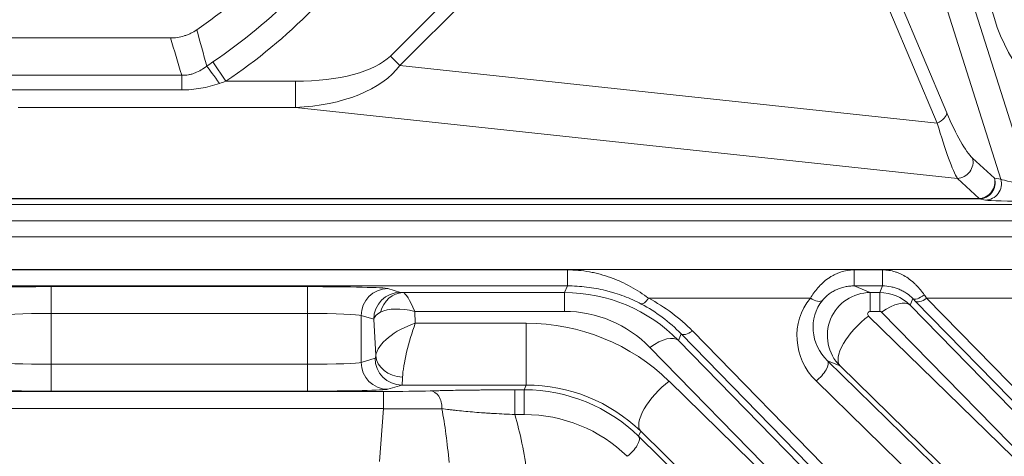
# Model space of a CAD drawing. Header units: millimetres. Extents: x 4 to 836, y 5 to 589.
# Tile 130 of 174: x 669.18 to 687.49, y 271.3 to 279.42. Entities that reach past the tile are written whole.
import ezdxf

# ---------------------------------------------------------------- set-up
doc = ezdxf.new("R2010")
doc.units = ezdxf.units.MM
doc.layers.add('1', color=7, linetype='Continuous', true_color=0xffffff)

msp = doc.modelspace()

# ---------------------------------------------------------------- linework, layer by layer
at = {"layer": '1', "color": 143, "linetype": 'Continuous', "lineweight": 13}
for p, q in [((686.575, 280.787), (687.977, 276.341)), ((676.074, 278.745), (677.898, 280.57)), ((687.425, 276.453), (686.105, 280.639)), ((678.074, 280.394), (676.25, 278.569)), ((685.541, 279.775), (686.421, 277.69)), ((686.244, 277.495), (685.364, 279.581)), ((676.25, 278.569), (676.074, 278.745)), ((672.772, 278.636), (673.014, 278.276)), ((676.25, 278.569), (686.244, 277.495)), ((654.856, 278.387), (672.192, 278.387)), ((672.192, 278.387), (672.192, 278.115)), ((673.014, 278.276), (674.308, 278.276)), ((674.308, 277.79), (674.308, 278.276)), ((672.192, 278.115), (654.856, 278.115)), ((674.308, 277.79), (669.149, 277.79)), ((686.62, 276.467), (674.308, 277.79)), ((686.902, 276.848), (687.308, 276.474)), ((687.026, 276.094), (686.62, 276.467)), ((687.308, 276.474), (687.425, 276.453)), ((655.783, 276.094), (687.026, 276.094)), ((687.026, 276.086), (655.783, 276.086)), ((687.026, 276.086), (687.026, 276.094)), ((687.143, 276.065), (687.026, 276.086)), ((691.006, 275.382), (656.306, 275.382)), ((656.303, 274.766), (679.365, 274.766)), ((656.306, 274.771), (696.372, 274.771)), ((679.365, 274.468), (679.365, 274.766)), ((684.699, 274.468), (684.699, 274.766)), ((684.699, 274.766), (685.226, 274.766)), ((685.226, 274.468), (685.226, 274.766)), ((679.365, 274.468), (656.303, 274.468)), ((669.765, 273.954), (669.765, 274.454)), ((669.765, 274.454), (674.532, 274.454)), ((674.532, 273.954), (674.532, 274.454)), ((676.027, 274.418), (676.262, 274.348)), ((676.307, 274.344), (679.314, 274.344)), ((679.314, 274.344), (679.365, 274.468)), ((679.314, 274.344), (679.314, 273.994)), ((684.699, 274.468), (684.998, 274.344)), ((685.226, 274.468), (684.699, 274.468)), ((684.998, 274.344), (684.998, 273.994)), ((684.998, 274.344), (685.175, 274.344)), ((685.175, 274.344), (685.226, 274.468)), ((685.175, 274.344), (685.175, 273.994)), ((683.885, 274.238), (680.877, 274.238)), ((685.79, 274.231), (685.74, 274.11)), ((693.831, 265.998), (685.835, 274.185)), ((686.047, 274.238), (694.044, 266.051)), ((688.834, 274.238), (686.047, 274.238)), ((679.314, 273.994), (676.525, 273.994)), ((676.525, 273.994), (676.537, 273.773)), ((685.175, 273.994), (684.998, 273.994)), ((690.414, 268.651), (685.21, 273.979)), ((685.74, 274.11), (690.944, 268.781)), ((669.765, 273.954), (669.765, 273.01)), ((674.532, 273.954), (669.765, 273.954)), ((674.532, 273.01), (674.532, 273.954)), ((675.764, 273.848), (675.529, 273.918)), ((675.529, 273.918), (675.529, 273.045)), ((675.801, 273.172), (675.764, 273.848)), ((684.966, 273.908), (690.345, 268.651)), ((676.537, 273.773), (678.601, 273.773)), ((678.601, 272.623), (678.601, 273.773)), ((681.692, 273.629), (693.603, 261.434)), ((681.48, 273.577), (681.43, 273.455)), ((681.43, 273.455), (685.995, 268.781)), ((693.391, 261.382), (681.48, 273.577)), ((685.465, 268.651), (680.9, 273.324)), ((675.529, 273.045), (675.788, 273.123)), ((684.436, 272.978), (684.202, 273.074)), ((669.765, 273.01), (674.532, 273.01)), ((669.765, 272.51), (669.765, 273.01)), ((674.532, 272.51), (674.532, 273.01)), ((689.815, 267.721), (684.436, 272.978)), ((681.259, 272.693), (685.395, 268.651)), ((692.378, 264.506), (683.99, 272.702)), ((674.532, 272.51), (669.765, 272.51)), ((676.286, 272.623), (676.027, 272.546)), ((678.601, 272.623), (676.286, 272.623)), ((678.389, 272.535), (678.389, 272.075)), ((678.389, 272.535), (678.564, 272.535)), ((678.564, 272.535), (678.601, 272.623)), ((678.564, 272.535), (678.564, 272.075)), ((668.351, 272.505), (675.947, 272.505)), ((675.947, 272.505), (675.947, 272.184)), ((675.947, 272.184), (668.351, 272.184)), ((675.872, 271.203), (675.947, 272.184)), ((678.564, 272.075), (678.389, 272.075)), ((680.729, 271.763), (680.69, 271.669)), ((680.69, 271.669), (690.783, 261.806)), ((684.865, 267.721), (680.729, 271.763))]:
    msp.add_line(p, q, dxfattribs=at)
at = {"layer": '1', "color": 143, "linetype": 'Continuous', "lineweight": 18}
for p, q in [((671.981, 279.082), (623.316, 279.082)), ((691.114, 275.982), (655.361, 275.982)), ((656.306, 275.682), (691.006, 275.682)), ((684.202, 273.074), (692.59, 264.878))]:
    msp.add_line(p, q, dxfattribs=at)
at = {"layer": '1', "color": 252, "linetype": 'Continuous', "lineweight": 18}
msp.add_circle((690.649, 280.482), 3.5, dxfattribs=at)
at = {"layer": '1', "color": 143, "linetype": 'Continuous', "lineweight": 18}
msp.add_arc((667.149, 286.982), 9.4, 304.4893, 325.5107, dxfattribs=at)
at = {"layer": '1', "color": 143, "linetype": 'Continuous', "lineweight": 13}
for radius in [10.064, 10.497]:
    msp.add_arc((667.149, 286.982), radius, 303.969, 326.8163, dxfattribs=at)
for centre, major_axis, ratio, start_param, end_param in [((673.79, 279.305), (-2.439, 0.262), 0.407595, 1.828568, 2.824201), ((672.894, 278.195), (0.285, -0.411), 0.046541, 1.637855, 2.617367), ((673.79, 279.305), (-2.642, 0.284), 0.564501, 1.828568, 2.824201), ((686.139, 277.601), (0.276, 0.117), 0.469019, 4.900833, 6.085281), ((686.544, 278.053), (-0.467, 1.252), 0.186038, 1.795405, 2.791039), ((686.262, 277.964), (-0.416, 1.552), 0.089672, 1.85354, 2.849174), ((686.62, 276.759), (0.203, 0.221), 0.942775, 3.914427, 5.735403), ((687.026, 276.385), (0.053, 0.295), 0.980772, 3.321388, 5.186303), ((687.026, 276.385), (-0.203, -0.221), 0.942775, 0.772834, 2.59381), ((687.143, 276.365), (0.053, 0.295), 0.980772, 3.321388, 5.186303), ((687.968, 276.369), (-0.553, 0.091), 0.046674, 0.198139, 1.594402), ((687.968, 276.07), (-0.839, 0), 0.033301, 0.185045, 1.581308), ((669.765, 274.415), (-1.5, 0), 0.026186, 4.712389, 6.195919), ((674.532, 274.415), (-1.5, 0), 0.026186, 3.228859, 4.712389), ((676.027, 273.918), (0.143, 0.479), 0.995856, 0.291963, 1.860478), ((676.262, 273.848), (0.143, 0.479), 0.995856, 0.291963, 1.860478), ((676.307, 273.844), (-0.022, -0.499), 0.864178, 3.193639, 4.485026), ((676.511, 274.349), (-0.25, 0), 0.031404, 0.10491, 0.619461), ((676.525, 273.595), (-0.229, 0.749), 0.170757, 5.222502, 6.204939), ((679.298, 271.306), (-0.605, -2.979), 0.986374, 2.554245, 3.339359), ((685, 273.544), (-0.164, 0.784), 0.997285, 6.078408, 8.43295), ((685.174, 273.544), (-0.091, -0.795), 0.999179, 2.470512, 3.255626), ((680.877, 274.398), (-0.14, -0.265), 0.281662, 0.029428, 1.079656), ((679.343, 271.255), (-0.675, -3.29), 0.981792, 2.555179, 2.864048), ((684.738, 273.492), (-0.663, 0.922), 0.956601, 0.239015, 1.751817), ((684.738, 273.652), (-0.495, 0.674), 0.940695, 0.236338, 1.74914), ((683.885, 274.398), (0.23, -0.193), 0.434741, 5.061943, 6.211545), ((685.21, 273.58), (-0.537, -0.524), 0.410893, 3.170309, 4.330756), ((686.003, 274.444), (-0.214, -0.21), 0.353168, 0.027984, 1.237463), ((685.44, 274.559), (-0.7, 0.7), 0.01851, 4.131688, 4.207559), ((686.047, 274.398), (-0.215, -0.21), 0.410893, 0.028717, 1.189164), ((685.652, 274.771), (-0.7, 1), 0.017395, 4.138028, 4.2139), ((676.511, 273.849), (-0.75, -0.025), 0.344332, 5.672784, 6.187335), ((676.525, 273.595), (-0.751, 0.254), 0.483887, 4.874385, 5.856821), ((679.298, 271.706), (-0.46, -2.243), 0.981792, 2.555179, 3.340294), ((679.343, 271.415), (-0.616, -2.996), 0.97997, 2.555377, 2.864246), ((685, 273.943), (-0.0301, 0.0419), 0.956601, 5.680461, 8.035003), ((685.174, 273.943), (-0.0102, -0.0499), 0.981792, 2.55518, 3.340294), ((669.765, 273.915), (-1, 0), 0.039279, 4.712389, 6.195919), ((674.532, 273.915), (-1, 0), 0.039279, 3.228859, 4.712389), ((684.966, 273.508), (-0.524, -0.536), 0.402972, 4.321261, 6.254579), ((676.537, 273.373), (-0.723, -0.306), 0.478289, 4.512845, 6.009832), ((676.537, 273.373), (-0.207, -0.749), 0.157833, 4.193836, 5.690823), ((678.625, 270.082), (-3.685, 0.71), 0.98281, 4.120782, 4.905896), ((681.692, 273.789), (-0.215, -0.21), 0.410893, 0.028717, 1.189164), ((680.9, 272.925), (-0.537, -0.524), 0.410893, 3.170309, 4.330756), ((675.788, 273.373), (0, -0.25), 0.087489, 0.02618, 0.635989), ((676.286, 273.123), (-0.143, 0.479), 0.995856, 1.281115, 2.84963), ((676.299, 273.172), (0.497, -0.059), 0.802499, 3.288192, 4.807197), ((683.99, 272.862), (-0.21, -0.215), 0.402972, 1.179669, 3.112987), ((669.765, 273.049), (-1, 0), 0.039279, 0.087266, 1.570796), ((674.532, 273.049), (-1, 0), 0.039279, 1.570796, 3.054326), ((676.027, 273.045), (-0.143, 0.479), 0.995856, 1.281115, 2.84963), ((676.286, 273.373), (0, -0.75), 0.029163, 0.02618, 0.635989), ((681.259, 272.293), (0.524, 0.536), 0.402972, 1.179669, 3.112987), ((669.765, 272.549), (-1.5, 0), 0.026186, 0.087266, 1.570796), ((674.532, 272.549), (-1.5, 0), 0.026186, 1.570796, 3.054326), ((675.943, 272.536), (-1.203, 0), 0.026128, 1.574077, 2.38058), ((676.814, 272.215), (-0.008, 0.3), 0.722159, 4.590091, 6.245333), ((678.582, 269.578), (-2.947, 0.57), 0.984491, 4.121117, 4.906231), ((678.625, 269.683), (-2.949, 0.564), 0.978608, 4.120293, 4.905408), ((675.943, 272.236), (-1.503, 0.023), 0.034806, 1.573947, 2.380449), ((675.646, 268.315), (-0.489, -5.474), 0.272631, 2.146402, 2.379945), ((675.646, 269.114), (-0.61, -5.359), 0.555322, 1.987029, 2.217956), ((678.582, 269.418), (-2.653, 0.511), 0.98281, 4.120782, 4.905896), ((680.478, 271.457), (0.21, 0.215), 0.402972, 4.321261, 6.254579)]:
    msp.add_ellipse(centre, major_axis=major_axis, ratio=ratio, start_param=start_param, end_param=end_param, dxfattribs=at)
at = {"layer": '1', "color": 143, "linetype": 'Continuous', "lineweight": 18}
for points, knots in [([(671.981, 279.082), (672.025, 279.082), (672.111, 279.088), (672.196, 279.108), (672.258, 279.127), (672.279, 279.134), (672.319, 279.15), (672.339, 279.159), (672.398, 279.187), (672.435, 279.209), (672.472, 279.234)], [0, 0, 0, 0, 0.25, 0.5, 0.5, 0.625, 0.625, 0.75, 0.75, 1, 1, 1, 1]), ([(676.814, 272.515), (676.866, 272.516), (676.92, 272.517), (677.004, 272.519), (677.032, 272.52), (677.09, 272.521), (677.119, 272.522), (677.268, 272.525), (677.393, 272.527), (677.592, 272.53), (677.66, 272.53), (677.748, 272.531), (677.766, 272.532), (677.801, 272.532), (677.855, 272.532), (677.909, 272.533), (678.017, 272.534), (678.09, 272.534), (678.238, 272.534), (678.313, 272.535), (678.389, 272.535)], [0, 0, 0, 0, 0.125, 0.125, 0.1875, 0.1875, 0.25, 0.25, 0.5, 0.5, 0.625, 0.625, 0.65625, 0.65625, 0.6875, 0.75, 0.75, 0.875, 0.875, 1, 1, 1, 1])]:
    msp.add_open_spline(points, degree=3, knots=knots, dxfattribs=at)
at = {"layer": '1', "color": 143, "linetype": 'Continuous', "lineweight": 13}
for points in [[(672.472, 279.234), (672.535, 279.008), (672.597, 278.783), (672.658, 278.557)], [(672.192, 278.387), (672.123, 278.619), (672.053, 278.85), (671.981, 279.082)], [(672.658, 278.557), (672.695, 278.584), (672.734, 278.61), (672.772, 278.636)], [(673.014, 278.276), (672.974, 278.263), (672.934, 278.249), (672.894, 278.236)]]:
    msp.add_open_spline(points, degree=3, dxfattribs=at)
for points, knots in [([(672.192, 278.387), (672.235, 278.386), (672.277, 278.389), (672.339, 278.4), (672.36, 278.405), (672.401, 278.416), (672.421, 278.423), (672.48, 278.447), (672.517, 278.465), (672.589, 278.508), (672.624, 278.532), (672.658, 278.557)], [0, 0, 0, 0, 0.25, 0.25, 0.375, 0.375, 0.5, 0.5, 0.75, 0.75, 1, 1, 1, 1]), ([(672.894, 278.236), (672.838, 278.216), (672.781, 278.199), (672.666, 278.169), (672.607, 278.156), (672.489, 278.136), (672.43, 278.128), (672.312, 278.118), (672.252, 278.115), (672.192, 278.115)], [0, 0, 0, 0, 0.25, 0.25, 0.5, 0.5, 0.75, 0.75, 1, 1, 1, 1]), ([(679.365, 274.766), (679.434, 274.766), (679.571, 274.76), (679.707, 274.742), (679.809, 274.724), (679.843, 274.717), (679.91, 274.702), (679.943, 274.694), (680.043, 274.667), (680.108, 274.646), (680.205, 274.611), (680.237, 274.599), (680.3, 274.573), (680.332, 274.559), (680.425, 274.516), (680.486, 274.486), (680.604, 274.421), (680.661, 274.386), (680.771, 274.314), (680.825, 274.277), (680.877, 274.238)], [0, 0, 0, 0, 0.125, 0.25, 0.25, 0.3125, 0.3125, 0.375, 0.375, 0.5, 0.5, 0.5625, 0.5625, 0.625, 0.625, 0.75, 0.75, 0.875, 0.875, 1, 1, 1, 1]), ([(683.885, 274.238), (683.904, 274.271), (683.925, 274.304), (683.972, 274.369), (683.997, 274.402), (684.053, 274.465), (684.082, 274.495), (684.145, 274.553), (684.178, 274.58), (684.231, 274.617), (684.249, 274.629), (684.286, 274.652), (684.305, 274.662), (684.344, 274.682), (684.363, 274.692), (684.403, 274.709), (684.423, 274.717), (684.485, 274.737), (684.526, 274.748), (684.591, 274.759), (684.612, 274.762), (684.656, 274.766), (684.677, 274.766), (684.699, 274.766)], [0, 0, 0, 0, 0.125, 0.125, 0.25, 0.25, 0.375, 0.375, 0.5, 0.5, 0.5625, 0.5625, 0.625, 0.625, 0.6875, 0.6875, 0.75, 0.75, 0.875, 0.875, 0.9375, 0.9375, 1, 1, 1, 1]), ([(685.226, 274.766), (685.266, 274.766), (685.306, 274.763), (685.384, 274.751), (685.423, 274.742), (685.48, 274.724), (685.498, 274.718), (685.536, 274.703), (685.554, 274.695), (685.608, 274.669), (685.643, 274.65), (685.709, 274.607), (685.741, 274.584), (685.787, 274.546), (685.802, 274.533), (685.831, 274.506), (685.845, 274.492), (685.913, 274.423), (685.961, 274.364), (686.003, 274.303)], [0, 0, 0, 0, 0.125, 0.125, 0.25, 0.25, 0.3125, 0.3125, 0.375, 0.375, 0.5, 0.5, 0.625, 0.625, 0.6875, 0.6875, 0.75, 0.75, 1, 1, 1, 1]), ([(680.739, 274.131), (680.688, 274.158), (680.636, 274.184), (680.529, 274.232), (680.474, 274.255), (680.363, 274.297), (680.307, 274.316), (680.221, 274.343), (680.192, 274.351), (680.134, 274.368), (680.105, 274.375), (680.018, 274.396), (679.959, 274.409), (679.842, 274.43), (679.783, 274.439), (679.605, 274.461), (679.486, 274.468), (679.365, 274.468)], [0, 0, 0, 0, 0.125, 0.125, 0.25, 0.25, 0.375, 0.375, 0.4375, 0.4375, 0.5, 0.5, 0.625, 0.625, 0.75, 0.75, 1, 1, 1, 1]), ([(684.699, 274.468), (684.67, 274.468), (684.613, 274.465), (684.557, 274.456), (684.501, 274.444), (684.473, 274.436), (684.419, 274.418), (684.392, 274.407), (684.34, 274.383), (684.315, 274.37), (684.278, 274.348), (684.266, 274.34), (684.243, 274.324), (684.231, 274.316), (684.209, 274.299), (684.199, 274.29), (684.178, 274.272), (684.149, 274.245), (684.123, 274.217), (684.108, 274.198)], [0, 0, 0, 0, 0.125, 0.25, 0.25, 0.375, 0.375, 0.5, 0.5, 0.625, 0.625, 0.6875, 0.6875, 0.75, 0.75, 0.8125, 0.8125, 0.875, 1, 1, 1, 1]), ([(685.79, 274.231), (685.757, 274.266), (685.719, 274.298), (685.655, 274.343), (685.632, 274.357), (685.586, 274.383), (685.562, 274.394), (685.513, 274.415), (685.488, 274.424), (685.45, 274.436), (685.437, 274.44), (685.411, 274.446), (685.398, 274.449), (685.333, 274.462), (685.28, 274.468), (685.226, 274.468)], [0, 0, 0, 0, 0.25, 0.25, 0.375, 0.375, 0.5, 0.5, 0.625, 0.625, 0.6875, 0.6875, 0.75, 0.75, 1, 1, 1, 1]), ([(678.389, 272.075), (678.322, 272.077), (678.257, 272.08), (678.127, 272.087), (678.064, 272.09), (677.97, 272.096), (677.939, 272.097), (677.877, 272.101), (677.846, 272.103), (677.755, 272.11), (677.697, 272.114), (677.526, 272.128), (677.419, 272.138), (677.292, 272.152), (677.267, 272.155), (677.217, 272.16), (677.144, 272.169), (677.075, 272.178), (677.03, 272.184)], [0, 0, 0, 0, 0.125, 0.125, 0.25, 0.25, 0.3125, 0.3125, 0.375, 0.375, 0.5, 0.5, 0.75, 0.75, 0.8125, 0.8125, 0.875, 1, 1, 1, 1])]:
    msp.add_open_spline(points, degree=3, knots=knots, dxfattribs=at)

doc.saveas('drawing.dxf')
